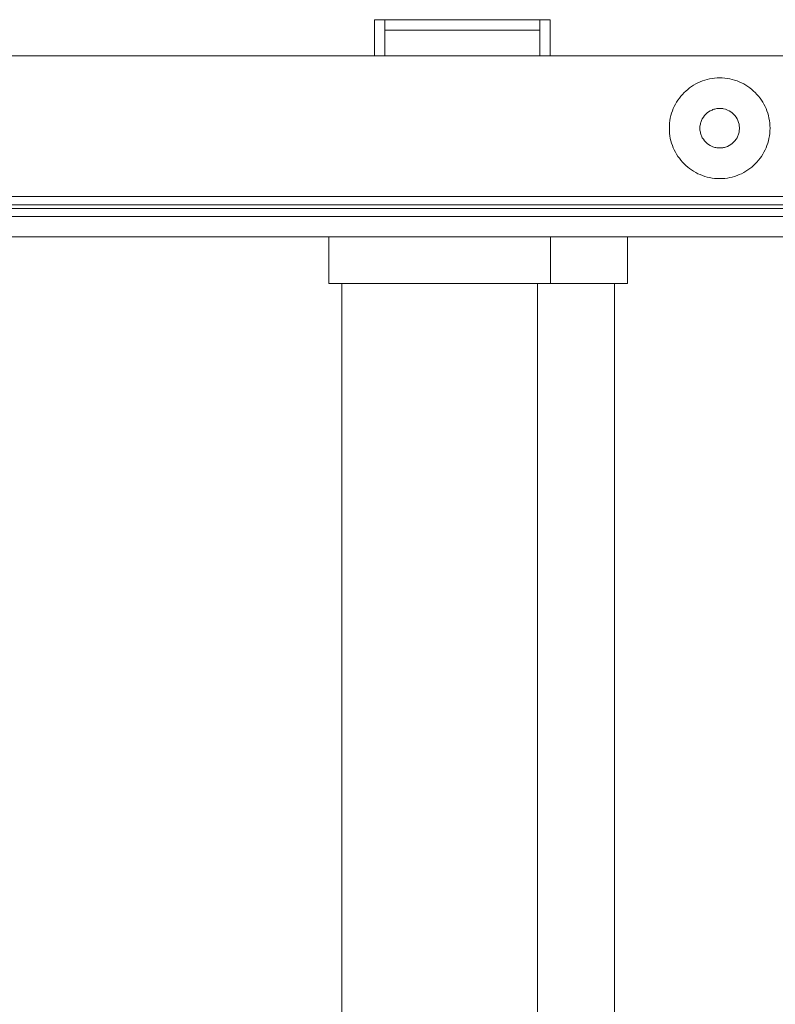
# Model space of a CAD drawing. Header units: metres. Extents: x 964 to 7125, y -212 to 9570.
# Tile 119 of 185: x 2093 to 2096, y 246 to 250. Entities that reach past the tile are written whole.
import ezdxf

# ---------------------------------------------------------------- set-up
doc = ezdxf.new("R2010")
doc.units = ezdxf.units.M
doc.linetypes.add('CIĄGłA', pattern=[0])
doc.layers.add('1__logo', color=7, linetype='Continuous')
doc.layers.add('TB_OBRYS1', color=3, linetype='Continuous')
for name, color, linetype, lineweight in [('_a_widok', 7, 'Continuous', 5), ('a___wymiary', 9, 'Continuous', 18), ('AGP1_ELEWACJE', 7, 'Continuous', 15)]:
    doc.layers.add(name, color=color, linetype=linetype, lineweight=lineweight)

# ---------------------------------------------------------------- blocks, each defined once
blk = doc.blocks.new('WIATA WIDOK PRZEKRÓJ TERENU 2')
at = {"lineweight": 5}
for points in [[(43710.6, 18620.3), (43710.6, 18760.3), (44390.6, 18760.3), (44390.6, 18620.3), (44350.6, 18620.3), (44350.6, 18760.3)], [(43710.6, 18620.3), (43750.6, 18620.3), (43750.6, 18760.3)], [(43750.6, 18720.3), (44350.6, 18720.3)]]:
    blk.add_lwpolyline(points, dxfattribs=at)
at = {"layer": '1__logo', "color": 18, "lineweight": 5, "true_color": 0x000000}
for p, q in [((44954.6, 18511.8), (44963.1, 18516.2)), ((44954.6, 18511.8), (44963.1, 18516.2)), ((44963.1, 18516.2), (44971.6, 18519.9)), ((44963.1, 18516.2), (44971.6, 18519.9)), ((44971.6, 18519.9), (44980.5, 18523.6)), ((44971.6, 18519.9), (44980.5, 18523.6)), ((44980.5, 18523.6), (44989.7, 18526.5)), ((44980.5, 18523.6), (44989.7, 18526.5)), ((44989.7, 18526.5), (44998.9, 18529.1)), ((44989.7, 18526.5), (44998.9, 18529.1)), ((44998.9, 18529.1), (45008.2, 18531.4)), ((44998.9, 18529.1), (45008.2, 18531.4)), ((45008.2, 18531.4), (45017.8, 18533.2)), ((45008.2, 18531.4), (45017.8, 18533.2)), ((45017.8, 18533.2), (45027.7, 18534.3)), ((45017.8, 18533.2), (45027.7, 18534.3)), ((45027.7, 18534.3), (45037.3, 18535)), ((45027.7, 18534.3), (45037.3, 18535)), ((45037.3, 18535), (45047.3, 18535.4)), ((45037.3, 18535), (45047.3, 18535.4)), ((45047.3, 18535.4), (45057.7, 18535)), ((45047.3, 18535.4), (45057.7, 18535)), ((45057.7, 18535), (45067.3, 18534.3)), ((45057.7, 18535), (45067.3, 18534.3)), ((45067.3, 18534.3), (45077.2, 18533.2)), ((45067.3, 18534.3), (45077.2, 18533.2)), ((45077.2, 18533.2), (45086.8, 18531.4)), ((45077.2, 18533.2), (45086.8, 18531.4)), ((45086.8, 18531.4), (45096.1, 18529.1)), ((45086.8, 18531.4), (45096.1, 18529.1)), ((45096.1, 18529.1), (45105.3, 18526.5)), ((45096.1, 18529.1), (45105.3, 18526.5)), ((45105.3, 18526.5), (45114.6, 18523.6)), ((45105.3, 18526.5), (45114.6, 18523.6)), ((45114.6, 18523.6), (45123.4, 18519.9)), ((45114.6, 18523.6), (45123.4, 18519.9)), ((45123.4, 18519.9), (45131.9, 18516.2)), ((45123.4, 18519.9), (45131.9, 18516.2)), ((45131.9, 18516.2), (45140.4, 18511.8)), ((45131.9, 18516.2), (45140.4, 18511.8)), ((44903.3, 18471.5), (44909.9, 18478.2)), ((44903.3, 18471.5), (44909.9, 18478.2)), ((44909.9, 18478.2), (44916.6, 18484.4)), ((44909.9, 18478.2), (44916.6, 18484.4)), ((44916.6, 18484.4), (44923.6, 18490.7)), ((44916.6, 18484.4), (44923.6, 18490.7)), ((44923.6, 18490.7), (44931, 18496.6)), ((44923.6, 18490.7), (44931, 18496.6)), ((44931, 18496.6), (44938.7, 18501.8)), ((44931, 18496.6), (44938.7, 18501.8)), ((44938.7, 18501.8), (44946.5, 18507)), ((44938.7, 18501.8), (44946.5, 18507)), ((44946.5, 18507), (44954.6, 18511.8)), ((44946.5, 18507), (44954.6, 18511.8)), ((45140.4, 18511.8), (45148.5, 18507)), ((45140.4, 18511.8), (45148.5, 18507)), ((45148.5, 18507), (45156.3, 18501.8)), ((45148.5, 18507), (45156.3, 18501.8)), ((45156.3, 18501.8), (45164.1, 18496.6)), ((45156.3, 18501.8), (45164.1, 18496.6)), ((45164.1, 18496.6), (45171.4, 18490.7)), ((45164.1, 18496.6), (45171.4, 18490.7)), ((45171.4, 18490.7), (45178.5, 18484.4)), ((45171.4, 18490.7), (45178.5, 18484.4)), ((45178.5, 18484.4), (45185.1, 18478.2)), ((45178.5, 18484.4), (45185.1, 18478.2)), ((45185.1, 18478.2), (45191.8, 18471.5)), ((45185.1, 18478.2), (45191.8, 18471.5)), ((44876.3, 18433.1), (44880.7, 18441.2)), ((44876.3, 18433.1), (44880.7, 18441.2)), ((44880.7, 18441.2), (44885.9, 18449.3)), ((44880.7, 18441.2), (44885.9, 18449.3)), ((44885.9, 18449.3), (44891.4, 18456.7)), ((44885.9, 18449.3), (44891.4, 18456.7)), ((44891.4, 18456.7), (44897, 18464.1)), ((44891.4, 18456.7), (44897, 18464.1)), ((44897, 18464.1), (44903.3, 18471.5)), ((44897, 18464.1), (44903.3, 18471.5)), ((45191.8, 18471.5), (45197.7, 18464.1)), ((45191.8, 18471.5), (45197.7, 18464.1)), ((45197.7, 18464.1), (45203.6, 18456.7)), ((45197.7, 18464.1), (45203.6, 18456.7)), ((45203.6, 18456.7), (45209.1, 18449.3)), ((45203.6, 18456.7), (45209.1, 18449.3)), ((45209.1, 18449.3), (45214.3, 18441.2)), ((45209.1, 18449.3), (45214.3, 18441.2)), ((45214.3, 18441.2), (45218.7, 18433.1)), ((45214.3, 18441.2), (45218.7, 18433.1)), ((44861.5, 18398.4), (44864.5, 18407.2)), ((44861.5, 18398.4), (44864.5, 18407.2)), ((44864.5, 18407.2), (44867.8, 18416.1)), ((44864.5, 18407.2), (44867.8, 18416.1)), ((44867.8, 18416.1), (44871.9, 18424.6)), ((44867.8, 18416.1), (44871.9, 18424.6)), ((44871.9, 18424.6), (44876.3, 18433.1)), ((44871.9, 18424.6), (44876.3, 18433.1)), ((44993.4, 18394.3), (44998.9, 18399.5)), ((44993.4, 18394.3), (44998.9, 18399.5)), ((44998.9, 18399.5), (45004.8, 18403.9)), ((44998.9, 18399.5), (45004.8, 18403.9)), ((45004.8, 18403.9), (45011.1, 18407.6)), ((45004.8, 18403.9), (45011.1, 18407.6)), ((45011.1, 18407.6), (45017.8, 18410.9)), ((45011.1, 18407.6), (45017.8, 18410.9)), ((45017.8, 18410.9), (45021.1, 18412.4)), ((45017.8, 18410.9), (45021.1, 18412.4)), ((45021.1, 18412.4), (45024.8, 18413.5)), ((45021.1, 18412.4), (45024.8, 18413.5)), ((45024.8, 18413.5), (45028.5, 18414.6)), ((45024.8, 18413.5), (45028.5, 18414.6)), ((45028.5, 18414.6), (45032.2, 18415.4)), ((45028.5, 18414.6), (45032.2, 18415.4)), ((45032.2, 18415.4), (45035.9, 18416.1)), ((45032.2, 18415.4), (45035.9, 18416.1)), ((45035.9, 18416.1), (45039.6, 18416.5)), ((45035.9, 18416.1), (45039.6, 18416.5)), ((45039.6, 18416.5), (45043.6, 18416.8)), ((45039.6, 18416.5), (45043.6, 18416.8)), ((45043.6, 18416.8), (45047.3, 18416.8)), ((45043.6, 18416.8), (45047.3, 18416.8)), ((45047.3, 18416.8), (45051.4, 18416.8)), ((45047.3, 18416.8), (45051.4, 18416.8)), ((45051.4, 18416.8), (45055.4, 18416.5)), ((45051.4, 18416.8), (45055.4, 18416.5)), ((45055.4, 18416.5), (45059.1, 18416.1)), ((45055.4, 18416.5), (45059.1, 18416.1)), ((45059.1, 18416.1), (45062.8, 18415.4)), ((45059.1, 18416.1), (45062.8, 18415.4)), ((45062.8, 18415.4), (45070.2, 18413.5)), ((45062.8, 18415.4), (45070.2, 18413.5)), ((45070.2, 18413.5), (45077.2, 18410.9)), ((45070.2, 18413.5), (45077.2, 18410.9)), ((45077.2, 18410.9), (45083.9, 18407.6)), ((45077.2, 18410.9), (45083.9, 18407.6)), ((45083.9, 18407.6), (45090.2, 18403.9)), ((45083.9, 18407.6), (45090.2, 18403.9)), ((45090.2, 18403.9), (45096.1, 18399.5)), ((45090.2, 18403.9), (45096.1, 18399.5)), ((45096.1, 18399.5), (45101.6, 18394.3)), ((45096.1, 18399.5), (45101.6, 18394.3)), ((45218.7, 18433.1), (45223.2, 18424.6)), ((45218.7, 18433.1), (45223.2, 18424.6)), ((45223.2, 18424.6), (45227.2, 18416.1)), ((45223.2, 18424.6), (45227.2, 18416.1)), ((45227.2, 18416.1), (45230.5, 18407.2)), ((45227.2, 18416.1), (45230.5, 18407.2)), ((45230.5, 18407.2), (45233.5, 18398.4)), ((45230.5, 18407.2), (45233.5, 18398.4)), ((44853.4, 18360.3), (44854.9, 18369.9)), ((44853.4, 18360.3), (44854.9, 18369.9)), ((44854.9, 18369.9), (44856.3, 18379.5)), ((44854.9, 18369.9), (44856.3, 18379.5)), ((44856.3, 18379.5), (44858.6, 18389.1)), ((44856.3, 18379.5), (44858.6, 18389.1)), ((44858.6, 18389.1), (44861.5, 18398.4)), ((44858.6, 18389.1), (44861.5, 18398.4)), ((44973.4, 18359.6), (44974.6, 18362.9)), ((44973.4, 18359.6), (44974.6, 18362.9)), ((44974.6, 18362.9), (44975.7, 18366.6)), ((44974.6, 18362.9), (44975.7, 18366.6)), ((44975.7, 18366.6), (44977.1, 18369.9)), ((44975.7, 18366.6), (44977.1, 18369.9)), ((44977.1, 18369.9), (44980.1, 18376.9)), ((44977.1, 18369.9), (44980.1, 18376.9)), ((44980.1, 18376.9), (44984.2, 18383.2)), ((44980.1, 18376.9), (44984.2, 18383.2)), ((44984.2, 18383.2), (44988.6, 18389.1)), ((44984.2, 18383.2), (44988.6, 18389.1)), ((44988.6, 18389.1), (44993.4, 18394.3)), ((44988.6, 18389.1), (44993.4, 18394.3)), ((45101.6, 18394.3), (45106.4, 18389.1)), ((45101.6, 18394.3), (45106.4, 18389.1)), ((45106.4, 18389.1), (45110.9, 18383.2)), ((45106.4, 18389.1), (45110.9, 18383.2)), ((45110.9, 18383.2), (45114.6, 18376.9)), ((45110.9, 18383.2), (45114.6, 18376.9)), ((45114.6, 18376.9), (45117.9, 18369.9)), ((45114.6, 18376.9), (45117.9, 18369.9)), ((45117.9, 18369.9), (45120.5, 18362.9)), ((45117.9, 18369.9), (45120.5, 18362.9)), ((45120.5, 18362.9), (45122.3, 18355.9)), ((45120.5, 18362.9), (45122.3, 18355.9)), ((45233.5, 18398.4), (45236.1, 18389.1)), ((45233.5, 18398.4), (45236.1, 18389.1)), ((45236.1, 18389.1), (45238.3, 18379.5)), ((45236.1, 18389.1), (45238.3, 18379.5)), ((45238.3, 18379.5), (45240.1, 18369.9)), ((45238.3, 18379.5), (45240.1, 18369.9)), ((45240.1, 18369.9), (45241.3, 18360.3)), ((45240.1, 18369.9), (45241.3, 18360.3)), ((44852.7, 18350.3), (44853.4, 18360.3)), ((44852.7, 18350.3), (44853.4, 18360.3)), ((44852.7, 18340.4), (44852.7, 18350.3)), ((44852.7, 18340.4), (44852.7, 18350.3)), ((44852.7, 18330.4), (44852.7, 18340.4)), ((44852.7, 18330.4), (44852.7, 18340.4)), ((44853.4, 18320.4), (44852.7, 18330.4)), ((44853.4, 18320.4), (44852.7, 18330.4)), ((44970.9, 18340.4), (44971.2, 18344.4)), ((44970.9, 18340.4), (44971.2, 18344.4)), ((44971.2, 18336.3), (44970.9, 18340.4)), ((44971.2, 18336.3), (44970.9, 18340.4)), ((44971.2, 18348.1), (44972, 18351.8)), ((44971.2, 18348.1), (44972, 18351.8)), ((44971.2, 18344.4), (44971.2, 18348.1)), ((44971.2, 18344.4), (44971.2, 18348.1)), ((44971.2, 18332.6), (44971.2, 18336.3)), ((44971.2, 18332.6), (44971.2, 18336.3)), ((44972, 18328.9), (44971.2, 18332.6)), ((44972, 18328.9), (44971.2, 18332.6)), ((44972, 18351.8), (44972.7, 18355.9)), ((44972, 18351.8), (44972.7, 18355.9)), ((44972.7, 18324.9), (44972, 18328.9)), ((44972.7, 18324.9), (44972, 18328.9)), ((44972.7, 18355.9), (44973.4, 18359.6)), ((44972.7, 18355.9), (44973.4, 18359.6)), ((44973.4, 18321.2), (44972.7, 18324.9)), ((44973.4, 18321.2), (44972.7, 18324.9)), ((45122.3, 18324.9), (45121.6, 18321.2)), ((45122.3, 18324.9), (45121.6, 18321.2)), ((45122.3, 18355.9), (45123, 18351.8)), ((45122.3, 18355.9), (45123, 18351.8)), ((45123, 18328.9), (45122.3, 18324.9)), ((45123, 18328.9), (45122.3, 18324.9)), ((45123, 18351.8), (45123.4, 18348.1)), ((45123, 18351.8), (45123.4, 18348.1)), ((45123.4, 18332.6), (45123, 18328.9)), ((45123.4, 18332.6), (45123, 18328.9)), ((45123.4, 18348.1), (45123.8, 18344.4)), ((45123.4, 18348.1), (45123.8, 18344.4)), ((45123.8, 18336.3), (45123.4, 18332.6)), ((45123.8, 18336.3), (45123.4, 18332.6)), ((45123.8, 18344.4), (45124.2, 18340.4)), ((45123.8, 18344.4), (45124.2, 18340.4)), ((45124.2, 18340.4), (45123.8, 18336.3)), ((45124.2, 18340.4), (45123.8, 18336.3)), ((45241.3, 18360.3), (45242, 18350.3)), ((45241.3, 18360.3), (45242, 18350.3)), ((45242, 18330.4), (45241.3, 18320.4)), ((45242, 18330.4), (45241.3, 18320.4)), ((45242, 18350.3), (45242.4, 18340.4)), ((45242, 18350.3), (45242.4, 18340.4)), ((45242.4, 18340.4), (45242, 18330.4)), ((45242.4, 18340.4), (45242, 18330.4)), ((44854.9, 18310.8), (44853.4, 18320.4)), ((44854.9, 18310.8), (44853.4, 18320.4)), ((44856.3, 18301.2), (44854.9, 18310.8)), ((44856.3, 18301.2), (44854.9, 18310.8)), ((44858.6, 18291.6), (44856.3, 18301.2)), ((44858.6, 18291.6), (44856.3, 18301.2)), ((44861.5, 18282.4), (44858.6, 18291.6)), ((44861.5, 18282.4), (44858.6, 18291.6)), ((44974.6, 18317.8), (44973.4, 18321.2)), ((44974.6, 18317.8), (44973.4, 18321.2)), ((44975.7, 18314.1), (44974.6, 18317.8)), ((44975.7, 18314.1), (44974.6, 18317.8)), ((44977.1, 18310.8), (44975.7, 18314.1)), ((44977.1, 18310.8), (44975.7, 18314.1)), ((44980.1, 18303.8), (44977.1, 18310.8)), ((44980.1, 18303.8), (44977.1, 18310.8)), ((44984.2, 18297.5), (44980.1, 18303.8)), ((44984.2, 18297.5), (44980.1, 18303.8)), ((44988.6, 18291.6), (44984.2, 18297.5)), ((44988.6, 18291.6), (44984.2, 18297.5)), ((44993.4, 18286.4), (44988.6, 18291.6)), ((44993.4, 18286.4), (44988.6, 18291.6)), ((44998.9, 18281.3), (44993.4, 18286.4)), ((44998.9, 18281.3), (44993.4, 18286.4)), ((45101.6, 18286.4), (45096.1, 18281.3)), ((45101.6, 18286.4), (45096.1, 18281.3)), ((45106.4, 18291.6), (45101.6, 18286.4)), ((45106.4, 18291.6), (45101.6, 18286.4)), ((45110.9, 18297.5), (45106.4, 18291.6)), ((45110.9, 18297.5), (45106.4, 18291.6)), ((45114.6, 18303.8), (45110.9, 18297.5)), ((45114.6, 18303.8), (45110.9, 18297.5)), ((45117.9, 18310.8), (45114.6, 18303.8)), ((45117.9, 18310.8), (45114.6, 18303.8)), ((45119.4, 18314.1), (45117.9, 18310.8)), ((45119.4, 18314.1), (45117.9, 18310.8)), ((45120.5, 18317.8), (45119.4, 18314.1)), ((45120.5, 18317.8), (45119.4, 18314.1)), ((45121.6, 18321.2), (45120.5, 18317.8)), ((45121.6, 18321.2), (45120.5, 18317.8)), ((45236.1, 18291.6), (45233.5, 18282.4)), ((45236.1, 18291.6), (45233.5, 18282.4)), ((45238.3, 18301.2), (45236.1, 18291.6)), ((45238.3, 18301.2), (45236.1, 18291.6)), ((45240.1, 18310.8), (45238.3, 18301.2)), ((45240.1, 18310.8), (45238.3, 18301.2)), ((45241.3, 18320.4), (45240.1, 18310.8)), ((45241.3, 18320.4), (45240.1, 18310.8)), ((44864.5, 18273.5), (44861.5, 18282.4)), ((44864.5, 18273.5), (44861.5, 18282.4)), ((44867.8, 18264.7), (44864.5, 18273.5)), ((44867.8, 18264.7), (44864.5, 18273.5)), ((44871.9, 18256.2), (44867.8, 18264.7)), ((44871.9, 18256.2), (44867.8, 18264.7)), ((44876.3, 18247.7), (44871.9, 18256.2)), ((44876.3, 18247.7), (44871.9, 18256.2)), ((44880.7, 18239.5), (44876.3, 18247.7)), ((44880.7, 18239.5), (44876.3, 18247.7)), ((45004.8, 18276.8), (44998.9, 18281.3)), ((45004.8, 18276.8), (44998.9, 18281.3)), ((45011.1, 18273.1), (45004.8, 18276.8)), ((45011.1, 18273.1), (45004.8, 18276.8)), ((45017.8, 18269.8), (45011.1, 18273.1)), ((45017.8, 18269.8), (45011.1, 18273.1)), ((45021.1, 18268.3), (45017.8, 18269.8)), ((45021.1, 18268.3), (45017.8, 18269.8)), ((45024.8, 18267.2), (45021.1, 18268.3)), ((45024.8, 18267.2), (45021.1, 18268.3)), ((45028.5, 18266.1), (45024.8, 18267.2)), ((45028.5, 18266.1), (45024.8, 18267.2)), ((45032.2, 18265.4), (45028.5, 18266.1)), ((45032.2, 18265.4), (45028.5, 18266.1)), ((45035.9, 18264.7), (45032.2, 18265.4)), ((45035.9, 18264.7), (45032.2, 18265.4)), ((45039.6, 18264.3), (45035.9, 18264.7)), ((45039.6, 18264.3), (45035.9, 18264.7)), ((45043.6, 18263.9), (45039.6, 18264.3)), ((45043.6, 18263.9), (45039.6, 18264.3)), ((45047.3, 18263.9), (45043.6, 18263.9)), ((45047.3, 18263.9), (45043.6, 18263.9)), ((45051.4, 18263.9), (45047.3, 18263.9)), ((45051.4, 18263.9), (45047.3, 18263.9)), ((45055.4, 18264.3), (45051.4, 18263.9)), ((45055.4, 18264.3), (45051.4, 18263.9)), ((45059.1, 18264.7), (45055.4, 18264.3)), ((45059.1, 18264.7), (45055.4, 18264.3)), ((45062.8, 18265.4), (45059.1, 18264.7)), ((45062.8, 18265.4), (45059.1, 18264.7)), ((45066.5, 18266.1), (45062.8, 18265.4)), ((45066.5, 18266.1), (45062.8, 18265.4)), ((45070.2, 18267.2), (45066.5, 18266.1)), ((45070.2, 18267.2), (45066.5, 18266.1)), ((45073.9, 18268.3), (45070.2, 18267.2)), ((45073.9, 18268.3), (45070.2, 18267.2)), ((45077.2, 18269.8), (45073.9, 18268.3)), ((45077.2, 18269.8), (45073.9, 18268.3)), ((45083.9, 18273.1), (45077.2, 18269.8)), ((45083.9, 18273.1), (45077.2, 18269.8)), ((45090.2, 18276.8), (45083.9, 18273.1)), ((45090.2, 18276.8), (45083.9, 18273.1)), ((45096.1, 18281.3), (45090.2, 18276.8)), ((45096.1, 18281.3), (45090.2, 18276.8)), ((45218.7, 18247.7), (45214.3, 18239.5)), ((45218.7, 18247.7), (45214.3, 18239.5)), ((45223.2, 18256.2), (45218.7, 18247.7)), ((45223.2, 18256.2), (45218.7, 18247.7)), ((45227.2, 18264.7), (45223.2, 18256.2)), ((45227.2, 18264.7), (45223.2, 18256.2)), ((45230.5, 18273.5), (45227.2, 18264.7)), ((45230.5, 18273.5), (45227.2, 18264.7)), ((45233.5, 18282.4), (45230.5, 18273.5)), ((45233.5, 18282.4), (45230.5, 18273.5)), ((44885.9, 18231.4), (44880.7, 18239.5)), ((44885.9, 18231.4), (44880.7, 18239.5)), ((44891.4, 18224), (44885.9, 18231.4)), ((44891.4, 18224), (44885.9, 18231.4)), ((44897, 18216.6), (44891.4, 18224)), ((44897, 18216.6), (44891.4, 18224)), ((44903.3, 18209.2), (44897, 18216.6)), ((44903.3, 18209.2), (44897, 18216.6)), ((44909.9, 18202.6), (44903.3, 18209.2)), ((44909.9, 18202.6), (44903.3, 18209.2)), ((45191.8, 18209.2), (45185.1, 18202.6)), ((45191.8, 18209.2), (45185.1, 18202.6)), ((45197.7, 18216.6), (45191.8, 18209.2)), ((45197.7, 18216.6), (45191.8, 18209.2)), ((45203.6, 18224), (45197.7, 18216.6)), ((45203.6, 18224), (45197.7, 18216.6)), ((45209.1, 18231.4), (45203.6, 18224)), ((45209.1, 18231.4), (45203.6, 18224)), ((45214.3, 18239.5), (45209.1, 18231.4)), ((45214.3, 18239.5), (45209.1, 18231.4)), ((44916.6, 18196.3), (44909.9, 18202.6)), ((44916.6, 18196.3), (44909.9, 18202.6)), ((44923.6, 18190), (44916.6, 18196.3)), ((44923.6, 18190), (44916.6, 18196.3)), ((44931, 18184.1), (44923.6, 18190)), ((44931, 18184.1), (44923.6, 18190)), ((44938.7, 18179), (44931, 18184.1)), ((44938.7, 18179), (44931, 18184.1)), ((44946.5, 18173.8), (44938.7, 18179)), ((44946.5, 18173.8), (44938.7, 18179)), ((44954.6, 18169), (44946.5, 18173.8)), ((44954.6, 18169), (44946.5, 18173.8)), ((45148.5, 18173.8), (45140.4, 18169)), ((45148.5, 18173.8), (45140.4, 18169)), ((45156.3, 18179), (45148.5, 18173.8)), ((45156.3, 18179), (45148.5, 18173.8)), ((45164.1, 18184.1), (45156.3, 18179)), ((45164.1, 18184.1), (45156.3, 18179)), ((45171.4, 18190), (45164.1, 18184.1)), ((45171.4, 18190), (45164.1, 18184.1)), ((45178.5, 18196.3), (45171.4, 18190)), ((45178.5, 18196.3), (45171.4, 18190)), ((45185.1, 18202.6), (45178.5, 18196.3)), ((45185.1, 18202.6), (45178.5, 18196.3)), ((44963.1, 18164.5), (44954.6, 18169)), ((44963.1, 18164.5), (44954.6, 18169)), ((44971.6, 18160.9), (44963.1, 18164.5)), ((44971.6, 18160.9), (44963.1, 18164.5)), ((44980.5, 18157.2), (44971.6, 18160.9)), ((44980.5, 18157.2), (44971.6, 18160.9)), ((44989.7, 18154.2), (44980.5, 18157.2)), ((44989.7, 18154.2), (44980.5, 18157.2)), ((44998.9, 18151.6), (44989.7, 18154.2)), ((44998.9, 18151.6), (44989.7, 18154.2)), ((45008.2, 18149.4), (44998.9, 18151.6)), ((45008.2, 18149.4), (44998.9, 18151.6)), ((45017.8, 18147.6), (45008.2, 18149.4)), ((45017.8, 18147.6), (45008.2, 18149.4)), ((45027.7, 18146.4), (45017.8, 18147.6)), ((45027.7, 18146.4), (45017.8, 18147.6)), ((45037.3, 18145.7), (45027.7, 18146.4)), ((45037.3, 18145.7), (45027.7, 18146.4)), ((45047.3, 18145.3), (45037.3, 18145.7)), ((45047.3, 18145.3), (45037.3, 18145.7)), ((45057.7, 18145.7), (45047.3, 18145.3)), ((45057.7, 18145.7), (45047.3, 18145.3)), ((45067.3, 18146.4), (45057.7, 18145.7)), ((45067.3, 18146.4), (45057.7, 18145.7)), ((45077.2, 18147.6), (45067.3, 18146.4)), ((45077.2, 18147.6), (45067.3, 18146.4)), ((45086.8, 18149.4), (45077.2, 18147.6)), ((45086.8, 18149.4), (45077.2, 18147.6)), ((45096.1, 18151.6), (45086.8, 18149.4)), ((45096.1, 18151.6), (45086.8, 18149.4)), ((45105.3, 18154.2), (45096.1, 18151.6)), ((45105.3, 18154.2), (45096.1, 18151.6)), ((45114.6, 18157.2), (45105.3, 18154.2)), ((45114.6, 18157.2), (45105.3, 18154.2)), ((45123.4, 18160.9), (45114.6, 18157.2)), ((45123.4, 18160.9), (45114.6, 18157.2)), ((45131.9, 18164.5), (45123.4, 18160.9)), ((45131.9, 18164.5), (45123.4, 18160.9)), ((45140.4, 18169), (45131.9, 18164.5)), ((45140.4, 18169), (45131.9, 18164.5))]:
    blk.add_line(p, q, dxfattribs=at)
at = {"layer": '_a_widok', "color": 18, "linetype": 'Continuous', "lineweight": 5, "true_color": 0x000000}
for p, q in [((44391.9, 17740.3), (44391.9, 17920.3)), ((44690.9, 17740.3), (44690.9, 17920.3))]:
    blk.add_line(p, q, dxfattribs=at)
at = {"layer": 'a___wymiary', "color": 18, "lineweight": 5, "true_color": 0x000000}
for p, q in [((40386.5, 18076.8), (47729.6, 18076.8)), ((40369.4, 18029.9), (47746.7, 18029.9)), ((47743.1, 18044.2), (40373.1, 18044.2)), ((47761.7, 17998.9), (40354.4, 17998.9))]:
    blk.add_line(p, q, dxfattribs=at)
for points in [[(39624, 18620.3), (40326.7, 17920.3), (47789.4, 17920.3), (48492.1, 18620.3), (47987.7, 18620.3)], [(46799.6, 18620.3), (39624, 18620.3)]]:
    blk.add_lwpolyline(points, dxfattribs=at)
at = {"layer": 'TB_OBRYS1', "color": 18, "lineweight": 5, "true_color": 0x000000}
for p, q in [((43534.5, 17920.3), (43534.5, 17740.3)), ((43534.5, 17740.3), (44690.9, 17740.3))]:
    blk.add_line(p, q, dxfattribs=at)
for points in [[(47987.7, 18620.3), (49058.1, 18620.3), (49058.1, 17920.3), (39043.1, 17920.3), (39043.1, 18620.3), (46799.6, 18620.3)], [(43584.5, 17740.3), (43584.5, 13252.3)], [(44341.9, 17740.3), (44341.9, 13252.3)], [(44640.9, 17740.3), (44640.9, 13252.3)]]:
    blk.add_lwpolyline(points, dxfattribs=at)

msp = doc.modelspace()

# ---------------------------------------------------------------- block references
at = {"layer": 'AGP1_ELEWACJE', "linetype": 'CIĄGłA', "lineweight": 5, "xscale": 0.001, "yscale": 0.001, "zscale": 0.001}
msp.add_blockref('WIATA WIDOK PRZEKRÓJ TERENU 2', (2050.6923, 231.0622), dxfattribs=at)

doc.saveas('drawing.dxf')
